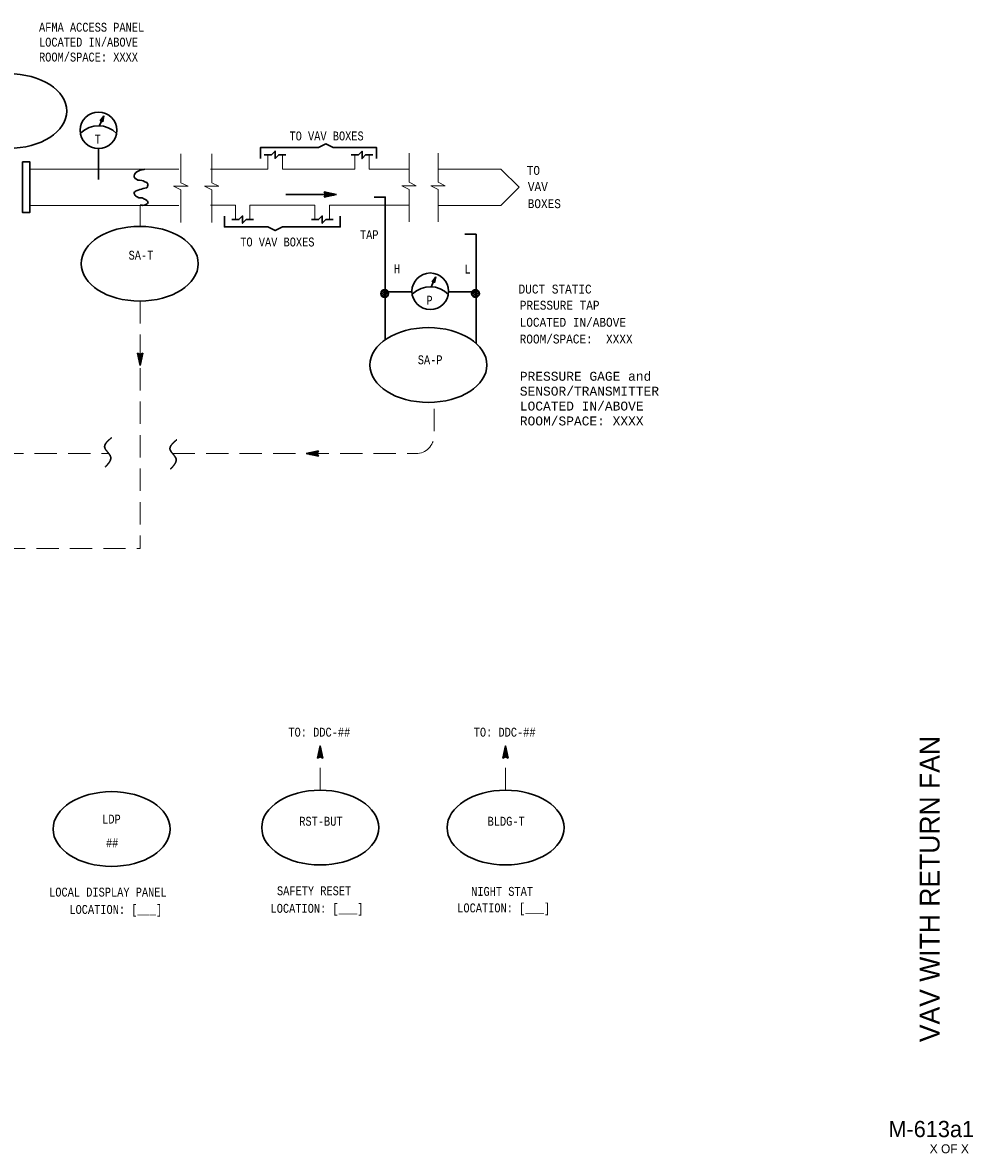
# Model space of a CAD drawing. Header units: inches. Extents: x 3.2 to 32.1, y 0.4 to 18.7.
# Tile 6 of 6: x 21.5 to 32.1, y 0.4 to 13.1. Entities that reach past the tile are written whole.
import ezdxf
from ezdxf.enums import TextEntityAlignment as Align

# ---------------------------------------------------------------- set-up
doc = ezdxf.new("R2010")
doc.units = ezdxf.units.IN
doc.header["$MEASUREMENT"] = 0
doc.linetypes.add('HIDDEN', pattern=[0.375, 0.25, -0.125])
for name, color, linetype, lineweight in [('G-ANNO-DATA', 7, 'Continuous', 0), ('M-ANNO-SYMB', 6, 'Continuous', 30), ('M-ANNO-TEXT', 2, 'Continuous', 30), ('M-DIAG-GRPH', 6, 'Continuous', 13)]:
    doc.layers.add(name, color=color, linetype=linetype, lineweight=lineweight)
doc.styles.add('CONTROLTXT', font='monotxt.shx')
doc.styles.add('Style-LOW_RES_FILLED', font='LOW_RES_FILLED.shx')

msp = doc.modelspace()

# ---------------------------------------------------------------- linework, layer by layer
at = {"layer": 'M-ANNO-SYMB', "linetype": 'Continuous'}
for p, q in [((22.372, 11.992), (22.413, 12.048)), ((22.409, 12.026), (22.392, 12.02)), ((22.41, 12.03), (22.396, 12.025)), ((22.404, 12.006), (22.397, 12.025)), ((22.413, 12.048), (22.399, 11.98)), ((22.406, 12.012), (22.399, 12.029)), ((22.41, 12.034), (22.4, 12.03)), ((22.407, 12.019), (22.402, 12.032)), ((22.411, 12.038), (22.404, 12.036)), ((22.409, 12.025), (22.405, 12.036)), ((22.41, 12.032), (22.407, 12.039)), ((22.389, 11.993), (22.372, 11.992)), ((22.404, 12.005), (22.373, 11.993)), ((22.378, 11.992), (22.376, 11.998)), ((22.405, 12.009), (22.377, 11.998)), ((22.382, 11.993), (22.379, 12.001)), ((22.406, 12.013), (22.381, 12.003)), ((22.386, 11.993), (22.381, 12.005)), ((22.403, 12), (22.383, 11.993)), ((22.391, 11.99), (22.384, 12.008)), ((22.407, 12.017), (22.385, 12.009)), ((22.398, 11.981), (22.387, 12.011)), ((22.408, 12.021), (22.388, 12.014)), ((22.4, 11.986), (22.389, 12.015)), ((22.399, 11.98), (22.389, 11.993)), ((22.402, 11.996), (22.39, 11.991)), ((22.402, 11.993), (22.392, 12.018)), ((22.401, 11.992), (22.392, 11.988)), ((22.403, 11.999), (22.394, 12.022)), ((22.4, 11.988), (22.395, 11.985)), ((22.4, 11.983), (22.397, 11.982)), ((22.352, 11.681), (22.352, 11.334)), ((24.878, 11.196), (25.018, 11.166)), ((24.893, 11.166), (24.878, 11.196)), ((25.018, 11.166), (24.878, 11.136)), ((24.878, 11.136), (24.893, 11.166)), ((24.928, 11.147), (24.879, 11.196)), ((24.879, 11.139), (24.926, 11.186)), ((24.88, 11.192), (24.883, 11.195)), ((24.884, 11.137), (24.881, 11.141)), ((24.883, 11.185), (24.891, 11.193)), ((24.893, 11.139), (24.884, 11.148)), ((24.887, 11.178), (24.9, 11.191)), ((24.919, 11.145), (24.888, 11.176)), ((24.902, 11.141), (24.888, 11.155)), ((24.89, 11.16), (24.918, 11.188)), ((24.89, 11.139), (24.935, 11.184)), ((24.891, 11.171), (24.909, 11.19)), ((24.911, 11.143), (24.891, 11.163)), ((24.937, 11.149), (24.892, 11.193)), ((24.903, 11.141), (24.944, 11.182)), ((24.946, 11.151), (24.906, 11.19)), ((24.917, 11.144), (24.953, 11.18)), ((24.954, 11.153), (24.919, 11.187)), ((24.93, 11.147), (24.961, 11.178)), ((24.963, 11.154), (24.933, 11.184)), ((24.944, 11.15), (24.97, 11.176)), ((24.972, 11.156), (24.946, 11.182)), ((24.957, 11.153), (24.979, 11.175)), ((24.98, 11.158), (24.96, 11.179)), ((24.971, 11.156), (24.988, 11.173)), ((24.989, 11.16), (24.973, 11.176)), ((24.984, 11.159), (24.996, 11.171)), ((24.998, 11.162), (24.987, 11.173)), ((24.998, 11.162), (25.005, 11.169)), ((25.007, 11.164), (25, 11.17)), ((25.011, 11.165), (25.014, 11.167)), ((25.015, 11.166), (25.014, 11.167)), ((26.087, 10.19), (26.128, 10.246)), ((26.119, 10.202), (26.087, 10.19)), ((26.103, 10.191), (26.087, 10.19)), ((26.119, 10.207), (26.091, 10.196)), ((26.093, 10.19), (26.091, 10.195)), ((26.097, 10.191), (26.093, 10.199)), ((26.12, 10.211), (26.095, 10.201)), ((26.1, 10.191), (26.096, 10.202)), ((26.105, 10.188), (26.098, 10.206)), ((26.118, 10.198), (26.098, 10.191)), ((26.121, 10.215), (26.099, 10.207)), ((26.112, 10.179), (26.101, 10.209)), ((26.122, 10.219), (26.103, 10.212)), ((26.113, 10.178), (26.103, 10.191)), ((26.115, 10.184), (26.104, 10.213)), ((26.117, 10.194), (26.104, 10.189)), ((26.116, 10.19), (26.106, 10.216)), ((26.123, 10.224), (26.107, 10.217)), ((26.116, 10.19), (26.107, 10.186)), ((26.117, 10.197), (26.109, 10.22)), ((26.115, 10.185), (26.109, 10.183)), ((26.124, 10.228), (26.111, 10.223)), ((26.119, 10.204), (26.111, 10.223)), ((26.114, 10.181), (26.112, 10.18)), ((26.128, 10.246), (26.113, 10.178)), ((26.12, 10.21), (26.114, 10.227)), ((26.125, 10.232), (26.115, 10.228)), ((26.122, 10.217), (26.116, 10.23)), ((26.126, 10.236), (26.119, 10.234)), ((26.123, 10.223), (26.119, 10.234)), ((26.124, 10.23), (26.121, 10.237)), ((25.513, 10.072), (25.541, 10.1)), ((25.514, 10.045), (25.569, 10.1)), ((25.514, 10.072), (25.569, 10.017)), ((25.514, 10.045), (25.541, 10.017)), ((25.524, 10.089), (25.586, 10.028)), ((25.524, 10.028), (25.586, 10.089)), ((25.541, 10.1), (25.596, 10.044)), ((25.541, 10.017), (25.596, 10.072)), ((25.568, 10.1), (25.597, 10.072)), ((25.568, 10.017), (25.596, 10.045)), ((26.531, 10.072), (26.559, 10.1)), ((26.532, 10.045), (26.587, 10.1)), ((26.532, 10.072), (26.587, 10.017)), ((26.532, 10.045), (26.559, 10.017)), ((26.542, 10.028), (26.604, 10.089)), ((26.542, 10.089), (26.604, 10.028)), ((26.559, 10.1), (26.614, 10.044)), ((26.559, 10.017), (26.614, 10.072)), ((26.586, 10.1), (26.615, 10.072)), ((26.586, 10.017), (26.614, 10.045)), ((22.818, 9.252), (22.788, 9.392)), ((22.788, 9.392), (22.818, 9.377)), ((22.789, 9.386), (22.793, 9.39)), ((22.791, 9.391), (22.838, 9.344)), ((22.791, 9.377), (22.8, 9.386)), ((22.791, 9.38), (22.836, 9.335)), ((22.793, 9.368), (22.807, 9.383)), ((22.793, 9.367), (22.834, 9.326)), ((22.795, 9.36), (22.814, 9.379)), ((22.797, 9.351), (22.828, 9.382)), ((22.799, 9.342), (22.848, 9.391)), ((22.801, 9.333), (22.845, 9.378)), ((22.812, 9.38), (22.84, 9.353)), ((22.848, 9.392), (22.818, 9.252)), ((22.818, 9.377), (22.848, 9.392)), ((22.823, 9.38), (22.842, 9.361)), ((22.83, 9.383), (22.843, 9.37)), ((22.837, 9.387), (22.845, 9.379)), ((22.844, 9.39), (22.847, 9.388)), ((22.796, 9.353), (22.832, 9.318)), ((22.799, 9.34), (22.83, 9.309)), ((22.802, 9.326), (22.828, 9.3)), ((22.803, 9.325), (22.842, 9.364)), ((22.804, 9.316), (22.839, 9.351)), ((22.805, 9.313), (22.826, 9.291)), ((22.806, 9.307), (22.836, 9.337)), ((22.808, 9.299), (22.834, 9.324)), ((22.808, 9.299), (22.825, 9.283)), ((22.81, 9.29), (22.831, 9.31)), ((22.811, 9.286), (22.823, 9.274)), ((22.812, 9.281), (22.828, 9.297)), ((22.814, 9.272), (22.825, 9.283)), ((22.814, 9.272), (22.821, 9.265)), ((22.816, 9.263), (22.822, 9.27)), ((22.817, 9.259), (22.819, 9.256)), ((22.817, 9.255), (22.819, 9.256)), ((24.675, 8.267), (24.815, 8.297)), ((24.815, 8.237), (24.675, 8.267)), ((24.678, 8.267), (24.679, 8.266)), ((24.682, 8.268), (24.679, 8.266)), ((24.686, 8.269), (24.693, 8.263)), ((24.695, 8.271), (24.688, 8.264)), ((24.695, 8.271), (24.706, 8.26)), ((24.709, 8.274), (24.697, 8.262)), ((24.704, 8.273), (24.72, 8.257)), ((24.722, 8.277), (24.706, 8.26)), ((24.713, 8.275), (24.733, 8.254)), ((24.736, 8.28), (24.714, 8.258)), ((24.722, 8.276), (24.747, 8.251)), ((24.749, 8.282), (24.723, 8.256)), ((24.73, 8.278), (24.76, 8.248)), ((24.763, 8.285), (24.732, 8.254)), ((24.739, 8.28), (24.774, 8.245)), ((24.776, 8.288), (24.741, 8.253)), ((24.748, 8.282), (24.787, 8.243)), ((24.79, 8.291), (24.749, 8.251)), ((24.756, 8.284), (24.801, 8.24)), ((24.803, 8.294), (24.758, 8.249)), ((24.765, 8.286), (24.814, 8.237)), ((24.814, 8.294), (24.767, 8.247)), ((24.774, 8.288), (24.805, 8.256)), ((24.803, 8.273), (24.776, 8.245)), ((24.783, 8.29), (24.802, 8.27)), ((24.803, 8.262), (24.784, 8.243)), ((24.791, 8.292), (24.806, 8.277)), ((24.806, 8.254), (24.793, 8.241)), ((24.815, 8.297), (24.8, 8.267)), ((24.8, 8.293), (24.809, 8.284)), ((24.8, 8.267), (24.815, 8.237)), ((24.81, 8.247), (24.802, 8.239)), ((24.809, 8.295), (24.813, 8.292)), ((24.813, 8.24), (24.811, 8.238)), ((24.833, 4.997), (24.803, 4.857)), ((24.814, 4.909), (24.845, 4.94)), ((24.817, 4.923), (24.843, 4.949)), ((24.82, 4.936), (24.841, 4.958)), ((24.821, 4.942), (24.851, 4.912)), ((24.823, 4.95), (24.839, 4.966)), ((24.823, 4.951), (24.848, 4.925)), ((24.825, 4.959), (24.845, 4.939)), ((24.826, 4.963), (24.837, 4.975)), ((24.827, 4.968), (24.842, 4.952)), ((24.828, 4.977), (24.836, 4.984)), ((24.828, 4.977), (24.839, 4.966)), ((24.83, 4.986), (24.837, 4.979)), ((24.831, 4.99), (24.834, 4.993)), ((24.832, 4.994), (24.834, 4.993)), ((24.863, 4.857), (24.833, 4.997)), ((26.907, 4.997), (26.877, 4.857)), ((26.889, 4.909), (26.919, 4.94)), ((26.891, 4.923), (26.918, 4.949)), ((26.894, 4.936), (26.916, 4.958)), ((26.896, 4.942), (26.926, 4.912)), ((26.897, 4.95), (26.914, 4.966)), ((26.897, 4.951), (26.923, 4.925)), ((26.899, 4.959), (26.92, 4.939)), ((26.9, 4.963), (26.912, 4.975)), ((26.901, 4.968), (26.917, 4.952)), ((26.903, 4.977), (26.91, 4.984)), ((26.903, 4.977), (26.914, 4.966)), ((26.905, 4.986), (26.911, 4.979)), ((26.906, 4.99), (26.908, 4.993)), ((26.937, 4.857), (26.907, 4.997)), ((26.907, 4.994), (26.908, 4.993)), ((24.803, 4.857), (24.833, 4.872)), ((24.804, 4.863), (24.808, 4.859)), ((24.805, 4.869), (24.851, 4.914)), ((24.805, 4.858), (24.852, 4.905)), ((24.806, 4.872), (24.815, 4.863)), ((24.808, 4.882), (24.849, 4.923)), ((24.808, 4.881), (24.822, 4.867)), ((24.81, 4.889), (24.829, 4.87)), ((24.811, 4.896), (24.847, 4.931)), ((24.812, 4.898), (24.843, 4.867)), ((24.814, 4.907), (24.863, 4.858)), ((24.815, 4.916), (24.86, 4.871)), ((24.817, 4.924), (24.857, 4.885)), ((24.819, 4.933), (24.854, 4.898)), ((24.827, 4.869), (24.854, 4.897)), ((24.833, 4.872), (24.863, 4.857)), ((24.838, 4.869), (24.856, 4.888)), ((24.845, 4.866), (24.858, 4.879)), ((24.852, 4.862), (24.86, 4.87)), ((24.859, 4.859), (24.862, 4.862)), ((26.877, 4.857), (26.907, 4.872)), ((26.879, 4.863), (26.882, 4.859)), ((26.88, 4.869), (26.925, 4.914)), ((26.88, 4.858), (26.927, 4.905)), ((26.881, 4.872), (26.889, 4.863)), ((26.882, 4.881), (26.897, 4.867)), ((26.883, 4.882), (26.923, 4.923)), ((26.884, 4.889), (26.904, 4.87)), ((26.886, 4.896), (26.921, 4.931)), ((26.886, 4.898), (26.917, 4.867)), ((26.888, 4.907), (26.937, 4.858)), ((26.89, 4.916), (26.934, 4.871)), ((26.892, 4.924), (26.931, 4.885)), ((26.894, 4.933), (26.928, 4.898)), ((26.901, 4.869), (26.929, 4.897)), ((26.907, 4.872), (26.937, 4.857)), ((26.912, 4.869), (26.931, 4.888)), ((26.919, 4.866), (26.933, 4.879)), ((26.926, 4.862), (26.934, 4.87)), ((26.934, 4.859), (26.936, 4.862))]:
    msp.add_line(p, q, dxfattribs=at)
at = {"layer": 'M-ANNO-SYMB'}
for p, q in [((22.361, 11.932), (22.386, 11.987)), ((26.076, 10.13), (26.1, 10.185))]:
    msp.add_line(p, q, dxfattribs=at)
at = {"layer": 'M-ANNO-SYMB', "color": 6, "linetype": 'Continuous'}
for p, q in [((26.581, 10.723), (26.455, 10.723)), ((26.581, 9.499), (26.581, 10.723)), ((25.563, 10.076), (25.862, 10.076)), ((26.271, 10.076), (26.581, 10.076))]:
    msp.add_line(p, q, dxfattribs=at)
at = {"layer": 'M-ANNO-SYMB', "linetype": 'Continuous', "flags": 128}
for points in [[(24.167, 11.571), (24.167, 11.693), (24.816, 11.693), (24.897, 11.733), (24.978, 11.693), (25.464, 11.693), (25.464, 11.571)], [(24.208, 11.612), (24.289, 11.612), (24.329, 11.652), (24.329, 11.571), (24.37, 11.612), (24.451, 11.612)], [(25.18, 11.61), (25.261, 11.61), (25.302, 11.651), (25.302, 11.569), (25.342, 11.61), (25.423, 11.61)], [(22.868, 11.449), (22.86, 11.447), (22.846, 11.446), (22.836, 11.441), (22.82, 11.438), (22.804, 11.431), (22.787, 11.423), (22.771, 11.413), (22.761, 11.4), (22.755, 11.389), (22.753, 11.376), (22.753, 11.365), (22.756, 11.357), (22.763, 11.347), (22.776, 11.339), (22.792, 11.327), (22.812, 11.326), (22.836, 11.323), (22.852, 11.318), (22.87, 11.31), (22.881, 11.306), (22.893, 11.3), (22.901, 11.29), (22.906, 11.282), (22.906, 11.271), (22.902, 11.261), (22.899, 11.25), (22.889, 11.243), (22.87, 11.237), (22.852, 11.233), (22.834, 11.225), (22.816, 11.221), (22.797, 11.214), (22.786, 11.211), (22.771, 11.206), (22.761, 11.198), (22.756, 11.195), (22.752, 11.187), (22.752, 11.18), (22.748, 11.177), (22.755, 11.17), (22.763, 11.157), (22.771, 11.149), (22.786, 11.141), (22.804, 11.131), (22.818, 11.13), (22.841, 11.128), (22.867, 11.115), (22.878, 11.109), (22.893, 11.101), (22.902, 11.092), (22.906, 11.084), (22.907, 11.076), (22.901, 11.067), (22.891, 11.057), (22.876, 11.05), (22.862, 11.047), (22.85, 11.044), (22.841, 11.047), (22.833, 11.047), (22.826, 11.047), (22.818, 11.047)], [(25.018, 11.166), (24.775, 11.166), (24.451, 11.166)], [(25.059, 10.924), (25.059, 10.803), (24.41, 10.803), (24.329, 10.762), (24.248, 10.803), (23.762, 10.803), (23.762, 10.924)], [(23.843, 10.885), (23.924, 10.885), (23.965, 10.926), (23.965, 10.845), (24.005, 10.885), (24.086, 10.885)], [(24.735, 10.885), (24.816, 10.885), (24.856, 10.926), (24.856, 10.845), (24.897, 10.885), (24.978, 10.885)]]:
    msp.add_lwpolyline(points, dxfattribs=at)
at = {"layer": 'M-ANNO-SYMB', "color": 6, "linetype": 'Continuous', "flags": 128}
for points in [[(21.502, 11.533), (21.583, 11.533), (21.583, 10.965), (21.502, 10.965), (21.502, 11.533)], [(25.563, 9.541), (25.563, 11.137), (25.437, 11.137)]]:
    msp.add_lwpolyline(points, dxfattribs=at)
at = {"layer": 'M-ANNO-SYMB', "flags": 128}
for points in [[(22.497, 8.444), (22.495, 8.442), (22.493, 8.44), (22.491, 8.439), (22.489, 8.437), (22.487, 8.435), (22.486, 8.434), (22.484, 8.432), (22.482, 8.43), (22.48, 8.429), (22.478, 8.427), (22.476, 8.426), (22.474, 8.424), (22.472, 8.422), (22.471, 8.421), (22.469, 8.419), (22.467, 8.417), (22.465, 8.416), (22.463, 8.414), (22.462, 8.412), (22.46, 8.411), (22.458, 8.409), (22.457, 8.407), (22.455, 8.406), (22.453, 8.404), (22.452, 8.402), (22.45, 8.401), (22.449, 8.399), (22.447, 8.398), (22.446, 8.396), (22.444, 8.394), (22.443, 8.393), (22.441, 8.391), (22.44, 8.389), (22.439, 8.388), (22.437, 8.386), (22.436, 8.384), (22.435, 8.383), (22.434, 8.381), (22.433, 8.379), (22.432, 8.378), (22.43, 8.376), (22.429, 8.374), (22.429, 8.373), (22.428, 8.371), (22.427, 8.369), (22.426, 8.368), (22.425, 8.366), (22.424, 8.364), (22.424, 8.363), (22.423, 8.361), (22.423, 8.359), (22.422, 8.358), (22.422, 8.356), (22.421, 8.354), (22.421, 8.353), (22.421, 8.351), (22.42, 8.349), (22.42, 8.348), (22.42, 8.346), (22.42, 8.344), (22.42, 8.343), (22.42, 8.341), (22.42, 8.339), (22.421, 8.338), (22.421, 8.336), (22.421, 8.334), (22.422, 8.333), (22.422, 8.331), (22.423, 8.329), (22.423, 8.328), (22.424, 8.326), (22.425, 8.324), (22.425, 8.323), (22.426, 8.321), (22.427, 8.319), (22.428, 8.318), (22.429, 8.316), (22.43, 8.314), (22.431, 8.313), (22.432, 8.311), (22.433, 8.309), (22.435, 8.307), (22.436, 8.306), (22.437, 8.304), (22.438, 8.302), (22.44, 8.301), (22.441, 8.299), (22.442, 8.297), (22.444, 8.296), (22.445, 8.294), (22.446, 8.292), (22.448, 8.29), (22.449, 8.289), (22.451, 8.287), (22.452, 8.285), (22.453, 8.284), (22.455, 8.282), (22.456, 8.28), (22.458, 8.279), (22.459, 8.277), (22.461, 8.275), (22.462, 8.273), (22.463, 8.272), (22.465, 8.27), (22.466, 8.268), (22.468, 8.266), (22.469, 8.265), (22.47, 8.263), (22.472, 8.261), (22.473, 8.26), (22.474, 8.258), (22.475, 8.256), (22.476, 8.254), (22.478, 8.253), (22.479, 8.251), (22.48, 8.249), (22.481, 8.247), (22.482, 8.246), (22.483, 8.244), (22.484, 8.242), (22.484, 8.24), (22.485, 8.239), (22.486, 8.237), (22.487, 8.235), (22.487, 8.233), (22.488, 8.232), (22.488, 8.23), (22.489, 8.228), (22.489, 8.226), (22.489, 8.225), (22.49, 8.223), (22.49, 8.221), (22.49, 8.219), (22.49, 8.218), (22.49, 8.216), (22.49, 8.214), (22.49, 8.212), (22.49, 8.211), (22.489, 8.209), (22.489, 8.207), (22.489, 8.205), (22.488, 8.204), (22.488, 8.202), (22.487, 8.2), (22.487, 8.198), (22.486, 8.196), (22.486, 8.195), (22.485, 8.193), (22.484, 8.191), (22.483, 8.189), (22.483, 8.188), (22.482, 8.186), (22.481, 8.184), (22.48, 8.182), (22.479, 8.18), (22.478, 8.179), (22.477, 8.177), (22.476, 8.175), (22.475, 8.173), (22.474, 8.171), (22.472, 8.17), (22.471, 8.168), (22.47, 8.166), (22.469, 8.164), (22.467, 8.163), (22.466, 8.161), (22.465, 8.159), (22.463, 8.157), (22.462, 8.155), (22.461, 8.154), (22.459, 8.152), (22.458, 8.15), (22.456, 8.148), (22.455, 8.146), (22.453, 8.145), (22.452, 8.143), (22.45, 8.141), (22.449, 8.139), (22.447, 8.137), (22.445, 8.136), (22.444, 8.134), (22.442, 8.132), (22.441, 8.13), (22.439, 8.128), (22.437, 8.127), (22.436, 8.125), (22.434, 8.123), (22.432, 8.121), (22.431, 8.119), (22.429, 8.118), (22.427, 8.116)], [(23.229, 8.422), (23.227, 8.42), (23.225, 8.419), (23.223, 8.417), (23.221, 8.415), (23.219, 8.414), (23.217, 8.412), (23.216, 8.41), (23.214, 8.409), (23.212, 8.407), (23.21, 8.405), (23.208, 8.404), (23.206, 8.402), (23.204, 8.4), (23.203, 8.399), (23.201, 8.397), (23.199, 8.396), (23.197, 8.394), (23.195, 8.392), (23.194, 8.391), (23.192, 8.389), (23.19, 8.387), (23.189, 8.386), (23.187, 8.384), (23.185, 8.382), (23.184, 8.381), (23.182, 8.379), (23.181, 8.377), (23.179, 8.376), (23.178, 8.374), (23.176, 8.372), (23.175, 8.371), (23.173, 8.369), (23.172, 8.368), (23.171, 8.366), (23.169, 8.364), (23.168, 8.363), (23.167, 8.361), (23.166, 8.359), (23.165, 8.358), (23.163, 8.356), (23.162, 8.354), (23.161, 8.353), (23.16, 8.351), (23.16, 8.349), (23.159, 8.348), (23.158, 8.346), (23.157, 8.344), (23.156, 8.343), (23.156, 8.341), (23.155, 8.339), (23.154, 8.338), (23.154, 8.336), (23.154, 8.334), (23.153, 8.333), (23.153, 8.331), (23.152, 8.329), (23.152, 8.328), (23.152, 8.326), (23.152, 8.324), (23.152, 8.323), (23.152, 8.321), (23.152, 8.319), (23.152, 8.318), (23.152, 8.316), (23.153, 8.314), (23.153, 8.313), (23.154, 8.311), (23.154, 8.309), (23.155, 8.308), (23.155, 8.306), (23.156, 8.304), (23.157, 8.303), (23.157, 8.301), (23.158, 8.299), (23.159, 8.297), (23.16, 8.296), (23.161, 8.294), (23.162, 8.292), (23.163, 8.291), (23.164, 8.289), (23.165, 8.287), (23.167, 8.286), (23.168, 8.284), (23.169, 8.282), (23.17, 8.281), (23.172, 8.279), (23.173, 8.277), (23.174, 8.275), (23.176, 8.274), (23.177, 8.272), (23.178, 8.27), (23.18, 8.269), (23.181, 8.267), (23.183, 8.265), (23.184, 8.264), (23.185, 8.262), (23.187, 8.26), (23.188, 8.258), (23.19, 8.257), (23.191, 8.255), (23.193, 8.253), (23.194, 8.252), (23.195, 8.25), (23.197, 8.248), (23.198, 8.246), (23.199, 8.245), (23.201, 8.243), (23.202, 8.241), (23.203, 8.239), (23.205, 8.238), (23.206, 8.236), (23.207, 8.234), (23.208, 8.233), (23.209, 8.231), (23.211, 8.229), (23.212, 8.227), (23.213, 8.226), (23.214, 8.224), (23.215, 8.222), (23.215, 8.22), (23.216, 8.219), (23.217, 8.217), (23.218, 8.215), (23.219, 8.213), (23.219, 8.212), (23.22, 8.21), (23.22, 8.208), (23.221, 8.206), (23.221, 8.205), (23.221, 8.203), (23.222, 8.201), (23.222, 8.199), (23.222, 8.198), (23.222, 8.196), (23.222, 8.194), (23.222, 8.192), (23.222, 8.191), (23.222, 8.189), (23.221, 8.187), (23.221, 8.185), (23.221, 8.184), (23.22, 8.182), (23.22, 8.18), (23.219, 8.178), (23.219, 8.176), (23.218, 8.175), (23.218, 8.173), (23.217, 8.171), (23.216, 8.169), (23.215, 8.168), (23.215, 8.166), (23.214, 8.164), (23.213, 8.162), (23.212, 8.16), (23.211, 8.159), (23.21, 8.157), (23.209, 8.155), (23.208, 8.153), (23.207, 8.151), (23.206, 8.15), (23.204, 8.148), (23.203, 8.146), (23.202, 8.144), (23.201, 8.143), (23.199, 8.141), (23.198, 8.139), (23.197, 8.137), (23.195, 8.135), (23.194, 8.134), (23.193, 8.132), (23.191, 8.13), (23.19, 8.128), (23.188, 8.126), (23.187, 8.125), (23.185, 8.123), (23.184, 8.121), (23.182, 8.119), (23.181, 8.117), (23.179, 8.116), (23.177, 8.114), (23.176, 8.112), (23.174, 8.11), (23.172, 8.108), (23.171, 8.107), (23.169, 8.105), (23.168, 8.103), (23.166, 8.101), (23.164, 8.099), (23.163, 8.098), (23.161, 8.096), (23.159, 8.094)]]:
    msp.add_lwpolyline(points, dxfattribs=at)
at = {"layer": 'M-ANNO-SYMB'}
for centre in [(22.352, 11.885), (26.066, 10.083)]:
    msp.add_circle(centre, 0.205, dxfattribs=at)
at = {"layer": 'M-ANNO-SYMB', "linetype": 'Continuous'}
for centre in [(25.555, 10.058), (26.573, 10.058)]:
    msp.add_circle(centre, 0.0436, dxfattribs=at)
at = {"layer": 'M-ANNO-SYMB'}
for centre in [(22.352, 11.652), (26.067, 9.85)]:
    msp.add_arc(centre, 0.284, 44.3692, 134.3247, dxfattribs=at)
for centre in [(21.342, 12.101), (22.813, 10.392), (22.499, 4.064), (24.834, 4.08), (26.909, 4.08)]:
    msp.add_ellipse(centre, major_axis=(0.655, 0), ratio=0.638644, dxfattribs=at)
at = {"layer": 'M-ANNO-SYMB', "extrusion": (0, 0, -1)}
msp.add_ellipse((26.045, 9.258), major_axis=(0.655, 0), ratio=0.638644, dxfattribs=at)
at = {"layer": 'M-DIAG-GRPH', "color": 6, "linetype": 'Continuous'}
for p, q in [((21.583, 11.452), (23.251, 11.452)), ((23.251, 11.044), (21.583, 11.044)), ((22.818, 11.042), (22.818, 10.81))]:
    msp.add_line(p, q, dxfattribs=at)
at = {"layer": 'M-DIAG-GRPH', "color": 6, "linetype": 'HIDDEN'}
for p, q in [((22.818, 9.974), (22.818, 7.205)), ((26.108, 8.516), (26.108, 8.842)), ((20.886, 8.267), (22.464, 8.267)), ((23.181, 8.267), (25.906, 8.267)), ((20.906, 7.205), (22.818, 7.205)), ((24.833, 4.498), (24.837, 4.916)), ((26.907, 4.498), (26.911, 4.916))]:
    msp.add_line(p, q, dxfattribs=at)
at = {"layer": 'M-DIAG-GRPH', "linetype": 'Continuous', "flags": 128}
for points in [[(23.274, 11.623), (23.274, 11.299), (23.355, 11.259), (23.193, 11.259), (23.274, 11.218), (23.274, 10.854)], [(23.619, 11.623), (23.619, 11.299), (23.7, 11.259), (23.538, 11.259), (23.619, 11.218), (23.619, 10.854)], [(25.829, 11.629), (25.829, 11.305), (25.91, 11.264), (25.748, 11.264), (25.829, 11.224), (25.829, 10.859)], [(26.153, 11.629), (26.153, 11.305), (26.234, 11.264), (26.072, 11.264), (26.153, 11.224), (26.153, 10.859)]]:
    msp.add_lwpolyline(points, dxfattribs=at)
at = {"layer": 'M-DIAG-GRPH', "color": 6, "linetype": 'Continuous', "flags": 128}
for points in [[(23.604, 11.45), (24.248, 11.45), (24.248, 11.612)], [(24.41, 11.612), (24.41, 11.45), (25.221, 11.45), (25.221, 11.612)], [(25.383, 11.612), (25.383, 11.45), (25.829, 11.45)], [(26.153, 11.452), (26.858, 11.452), (27.061, 11.248), (26.858, 11.044), (26.153, 11.044)], [(23.604, 11.047), (23.884, 11.047), (23.884, 10.885)], [(24.046, 10.885), (24.046, 11.047), (24.775, 11.047), (24.775, 10.885)], [(24.937, 10.885), (24.937, 11.047), (25.829, 11.046)]]:
    msp.add_lwpolyline(points, dxfattribs=at)
at = {"layer": 'M-DIAG-GRPH', "color": 6, "linetype": 'HIDDEN'}
msp.add_arc((25.906, 8.469), 0.203, 270, 0, dxfattribs=at)

# ---------------------------------------------------------------- texts
at = {"layer": 'G-ANNO-DATA', "color": 7, "linetype": 'Continuous', "lineweight": 0, "style": 'Style-LOW_RES_FILLED'}
msp.add_text('VAV WITH RETURN FAN', height=0.22175, rotation=90, dxfattribs=at).set_placement((31.657, 3.392), align=Align.MIDDLE_CENTER)
msp.add_text('M-613a1', height=0.1815, dxfattribs=at).set_placement((31.675, 0.706), align=Align.MIDDLE_CENTER)
msp.add_text('X OF X', height=0.1, dxfattribs=at).set_placement((31.658, 0.535), align=Align.TOP_LEFT)
at = {"layer": 'M-ANNO-TEXT', "style": 'CONTROLTXT', "width": 0.8}
for s, height, p in [('AFMA ACCESS PANEL', 0.1, (21.686, 12.989)), ('LOCATED IN/ABOVE', 0.1, (21.686, 12.822)), ('ROOM/SPACE: XXXX', 0.1, (21.686, 12.655)), ('T', 0.1, (22.309, 11.736)), ('P', 0.1, (26.023, 9.933)), ('SAFETY RESET', 0.10003, (24.35, 3.323))]:
    msp.add_text(s, height=height, dxfattribs=at).set_placement(p)
at = {"layer": 'M-ANNO-TEXT', "linetype": 'Continuous', "style": 'CONTROLTXT'}
for s, height, width, p in [('TO VAV BOXES', 0.1, 0.8, (24.49, 11.772)), ('TO', 0.1, 0.859259, (27.146, 11.386)), ('VAV', 0.1, 0.859259, (27.159, 11.205)), ('BOXES', 0.1, 0.859259, (27.157, 11.014)), ('TO VAV BOXES', 0.1, 0.8, (23.939, 10.585)), ('H', 0.1, 0.8, (25.66, 10.286)), ('L', 0.1, 0.8, (26.448, 10.282)), ('DUCT STATIC', 0.10003, 0.859259, (27.055, 10.058)), ('PRESSURE TAP', 0.10003, 0.859259, (27.069, 9.877)), ('LOCATED IN/ABOVE', 0.10003, 0.859259, (27.067, 9.686)), ('ROOM/SPACE:  XXXX', 0.10003, 0.859259, (27.067, 9.499)), ('NIGHT STAT', 0.1, 0.8, (26.524, 3.316)), ('LOCAL DISPLAY PANEL', 0.10003, 0.8, (21.799, 3.308)), ('LOCATION: [___]', 0.10003, 0.8, (22.026, 3.114)), ('LOCATION: [___]', 0.10003, 0.8, (24.278, 3.126)), ('LOCATION: [___]', 0.10003, 0.8, (26.368, 3.131))]:
    msp.add_text(s, height=height, dxfattribs=dict(at, width=width)).set_placement(p)
at = {"layer": 'M-ANNO-TEXT', "linetype": 'Continuous', "style": 'CONTROLTXT', "width": 0.8}
for s, p in [('TAP', (25.383, 10.667)), ('SA-T', (22.827, 10.437)), ('SA-P', (26.065, 9.266)), ('TO: DDC-##', (24.824, 5.098)), ('TO: DDC-##', (26.899, 5.098)), ('LDP', (22.497, 4.125)), ('RST-BUT', (24.842, 4.101)), ('BLDG-T', (26.916, 4.101)), ('##', (22.505, 3.86))]:
    msp.add_text(s, height=0.1, dxfattribs=at).set_placement(p, align=Align.CENTER)
at = {"layer": 'M-ANNO-TEXT', "insert": (27.069, 9.182), "char_height": 0.10003, "width": 1.84148, "attachment_point": 1, "style": 'CONTROLTXT'}
msp.add_mtext('PRESSURE GAGE and SENSOR/TRANSMITTER LOCATED IN/ABOVE\\PROOM/SPACE: XXXX', dxfattribs=at)

doc.saveas('drawing.dxf')
